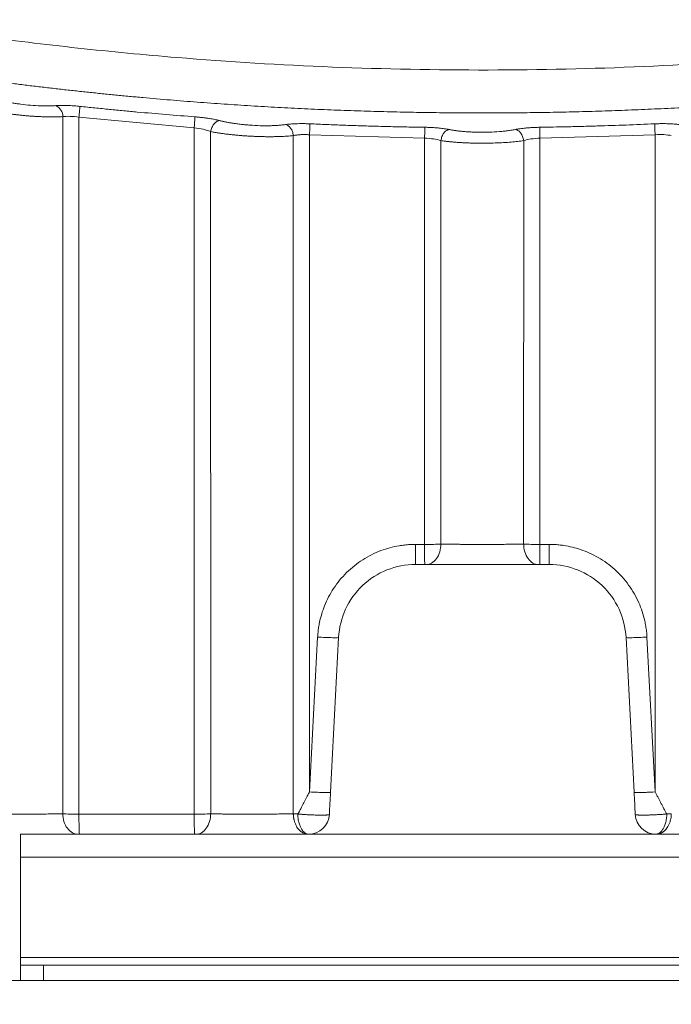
# Model space of a CAD drawing. Header units: millimetres. Extents: x 0 to 594, y 0 to 420.
# Tile 8 of 76: x 104 to 121, y 23 to 49. Entities that reach past the tile are written whole.
import ezdxf

# ---------------------------------------------------------------- set-up
doc = ezdxf.new("R2010")
doc.units = ezdxf.units.MM
doc.styles.add('SLDTEXTSTYLE1', font='TXT', dxfattribs={"width": 0.605})
doc.dimstyles.new('SLDDIMSTYLE0', dxfattribs={"dimtxt": 2.568319, "dimasz": 3.3, "dimexe": 0, "dimexo": 0.0625, "dimgap": 0.64208, "dimtad": 1, "dimdec": 1, "dimlfac": 5, "dimrnd": 1e-09, "dimzin": 12, "dimdsep": 46, "dimtxsty": 'SLDTEXTSTYLE1', "dimsah": 1, "dimcen": 0.09, "dimadec": 0, "dimazin": 3, "dimtfac": 1, "dimtdec": 1, "dimtofl": 0, "dimtmove": 0, "dimatfit": 3, "dimfxl": 1, "dimfrac": 2, "dimtolj": 1, "dimtzin": 12, "dimarcsym": 0})
doc.dimstyles.new('SLDDIMSTYLE1', dxfattribs={"dimtxt": 2.568319, "dimasz": 3.3, "dimexe": 0, "dimexo": 0.0625, "dimgap": 0.64208, "dimtad": 1, "dimdec": 0, "dimlfac": 5, "dimrnd": 1e-09, "dimzin": 12, "dimdsep": 46, "dimtxsty": 'SLDTEXTSTYLE1', "dimsah": 1, "dimcen": 0.09, "dimadec": 0, "dimazin": 3, "dimtfac": 1, "dimtdec": 1, "dimtofl": 0, "dimtmove": 0, "dimatfit": 3, "dimfxl": 1, "dimfrac": 2, "dimtolj": 1, "dimtzin": 12, "dimarcsym": 0})

# ---------------------------------------------------------------- blocks, each defined once
blk = doc.blocks.new('_D_17')
at = {"color": 7, "linetype": 'Continuous', "lineweight": 0}
for p, q in [((166.907, 189.054), (47.47, 189.054)), ((48.47, 189.054), (48.47, 23.662)), ((43.938, 110.523), (43.938, 111.111)), ((43.938, 111.111), (47.882, 111.111)), ((47.882, 111.111), (47.882, 110.523)), ((43.938, 102.193), (43.938, 101.605)), ((47.882, 101.605), (47.882, 102.193)), ((43.938, 101.605), (47.882, 101.605)), ((104.307, 23.662), (47.47, 23.662))]:
    blk.add_line(p, q, dxfattribs=at)
for points in [[(48.47, 189.054), (47.97, 185.754), (48.97, 185.754)], [(48.47, 23.662), (48.97, 26.962), (47.97, 26.962)]]:
    blk.add_solid(points, dxfattribs=at)
at = {"color": 7, "linetype": 'Continuous', "lineweight": 0, "char_height": 2.6458, "attachment_point": 1, "rotation": 90, "style": 'SLDTEXTSTYLE1'}
for s, insert in [('33,5', (44.471, 102.928)), ('850', (39.939, 103.418))]:
    blk.add_mtext(s, dxfattribs=dict(at, insert=insert))
blk = doc.blocks.new('_D_18')
at = {"color": 7, "linetype": 'Continuous', "lineweight": 0}
for p, q in [((270.952, 79.31), (270.952, 14.901)), ((58.606, 76.408), (58.606, 14.901)), ((160.614, 20.433), (160.026, 20.433)), ((160.026, 20.433), (160.026, 16.489)), ((168.944, 20.433), (169.532, 20.433)), ((169.532, 20.433), (169.532, 16.489)), ((160.026, 16.489), (160.614, 16.489)), ((169.532, 16.489), (168.944, 16.489)), ((58.606, 15.901), (270.952, 15.901))]:
    blk.add_line(p, q, dxfattribs=at)
for points in [[(58.606, 15.901), (61.906, 15.401), (61.906, 16.401)], [(270.952, 15.901), (267.652, 16.401), (267.652, 15.401)]]:
    blk.add_solid(points, dxfattribs=at)
at = {"color": 7, "linetype": 'Continuous', "lineweight": 0, "char_height": 2.6458, "attachment_point": 1, "style": 'SLDTEXTSTYLE1'}
for s, insert in [('1062', (160.859, 24.432)), ('41,8', (161.349, 19.899))]:
    blk.add_mtext(s, dxfattribs=dict(at, insert=insert))

msp = doc.modelspace()

# ---------------------------------------------------------------- linework, layer by layer
at = {"color": 7, "linetype": 'Continuous', "lineweight": 15}
for p, q in [((104.81, 46.084), (104.809, 27.989)), ((105.23, 46.07), (105.229, 27.983)), ((105.23, 46.07), (108.224, 45.796)), ((108.224, 27.983), (108.224, 45.796)), ((108.653, 27.988), (108.651, 45.696)), ((110.797, 45.592), (110.797, 27.989)), ((111.219, 45.615), (114.209, 45.524)), ((111.219, 45.615), (111.219, 28.558)), ((114.209, 34.983), (114.209, 45.524)), ((117.206, 45.524), (120.196, 45.615)), ((117.206, 45.524), (117.206, 34.983)), ((120.196, 28.558), (120.196, 45.615)), ((114.634, 34.988), (114.633, 45.463)), ((116.782, 45.463), (116.781, 34.988)), ((113.972, 34.462), (114.211, 34.462)), ((117.204, 34.462), (117.443, 34.462)), ((111.219, 28.558), (111.43, 32.576)), ((111.764, 28.548), (111.975, 32.566)), ((119.44, 32.566), (119.65, 28.548)), ((119.985, 32.576), (120.196, 28.558)), ((111.722, 27.895), (111.725, 27.931)), ((127.707, 27.462), (103.707, 27.462)), ((103.707, 26.862), (103.707, 27.462)), ((127.707, 26.862), (103.707, 26.862)), ((103.707, 24.262), (103.707, 26.862)), ((127.707, 24.262), (103.707, 24.262)), ((103.707, 24.062), (103.707, 24.262)), ((103.707, 23.662), (103.707, 24.062)), ((103.707, 24.062), (104.307, 24.062)), ((104.307, 23.662), (104.307, 24.062)), ((127.107, 24.062), (104.307, 24.062)), ((104.307, 23.662), (103.707, 23.662)), ((127.107, 23.662), (104.307, 23.662))]:
    msp.add_line(p, q, dxfattribs=at)
for centre, radius, start, end in [((104.505, 46.09), 0.305, 358.9023, 66.6145), ((111.195, 28.002), 0.54, 269.5249, 357), ((120.22, 28.002), 0.54, 183, 270.4731)]:
    msp.add_arc(centre, radius, start, end, dxfattribs=at)
for points, knots in [([(68.209, 59.747), (68.338, 59.674), (68.597, 59.528), (68.987, 59.311), (69.377, 59.096), (69.769, 58.883), (70.161, 58.672), (70.555, 58.463), (70.949, 58.256), (71.344, 58.05), (71.74, 57.846), (72.137, 57.644), (72.535, 57.444), (72.933, 57.246), (73.333, 57.05), (73.734, 56.856), (74.135, 56.663), (74.538, 56.473), (74.941, 56.284), (75.345, 56.097), (75.751, 55.912), (76.157, 55.729), (77.266, 55.235), (79.09, 54.459), (81.65, 53.455), (84.238, 52.525), (86.995, 51.623), (89.92, 50.763), (93.134, 49.933), (96.5, 49.189), (99.703, 48.606), (102.608, 48.171), (105.195, 47.854), (108.262, 47.561), (111.816, 47.344), (115.86, 47.267), (119.901, 47.357), (123.875, 47.611), (127.791, 48.024), (131.527, 48.569), (135.13, 49.233), (138.468, 49.978), (141.656, 50.808), (144.558, 51.666), (147.293, 52.565), (149.861, 53.492), (152.402, 54.491), (154.336, 55.316), (155.68, 55.919), (156.448, 56.271), (157.212, 56.63), (157.973, 56.996), (158.73, 57.369), (159.485, 57.748), (160.236, 58.134), (160.983, 58.527), (161.728, 58.927), (162.469, 59.333), (162.96, 59.609), (163.206, 59.747)], [0, 0, 0, 0, 0.0045, 0.008998, 0.013496, 0.017992, 0.022487, 0.026981, 0.031475, 0.035967, 0.040459, 0.044951, 0.049442, 0.053933, 0.058424, 0.062914, 0.067404, 0.071895, 0.076386, 0.080877, 0.085368, 0.08986, 0.094352, 0.12209, 0.149799, 0.177501, 0.205219, 0.237439, 0.269618, 0.305467, 0.341518, 0.367901, 0.394117, 0.420187, 0.460857, 0.501557, 0.542184, 0.582791, 0.621719, 0.660979, 0.696744, 0.732317, 0.764249, 0.796222, 0.823739, 0.851241, 0.878751, 0.90629, 0.914807, 0.923322, 0.931837, 0.940351, 0.948866, 0.957382, 0.965899, 0.974419, 0.982942, 0.991469, 1, 1, 1, 1]), ([(67.755, 58.793), (67.878, 58.724), (68.124, 58.584), (68.494, 58.378), (68.865, 58.173), (69.236, 57.97), (69.607, 57.769), (69.978, 57.57), (70.35, 57.373), (70.722, 57.177), (71.094, 56.984), (71.467, 56.793), (71.84, 56.604), (72.213, 56.416), (72.586, 56.231), (72.959, 56.047), (73.333, 55.865), (73.706, 55.685), (74.08, 55.508), (74.454, 55.331), (74.829, 55.157), (75.203, 54.985), (75.577, 54.815), (75.952, 54.646), (76.327, 54.48), (76.702, 54.315), (77.076, 54.152), (77.451, 53.991), (77.826, 53.831), (78.201, 53.674), (78.577, 53.518), (78.952, 53.365), (79.327, 53.213), (79.702, 53.063), (80.077, 52.914), (80.452, 52.768), (80.828, 52.623), (81.203, 52.48), (81.578, 52.339), (81.953, 52.2), (82.328, 52.062), (82.703, 51.927), (83.078, 51.793), (83.453, 51.66), (83.827, 51.53), (84.202, 51.401), (84.577, 51.274), (84.951, 51.149), (85.325, 51.026), (85.699, 50.904), (86.073, 50.784), (86.447, 50.665), (86.821, 50.549), (87.194, 50.434), (87.568, 50.321), (87.941, 50.209), (88.314, 50.099), (88.686, 49.991), (89.059, 49.884), (89.431, 49.78), (89.803, 49.676), (90.175, 49.575), (90.547, 49.475), (90.918, 49.377), (91.289, 49.28), (91.66, 49.185), (92.031, 49.092), (92.401, 49), (92.771, 48.91), (93.14, 48.821), (93.51, 48.734), (93.879, 48.649), (94.247, 48.565), (94.616, 48.483), (94.984, 48.402), (95.352, 48.323), (95.719, 48.246), (96.086, 48.17), (96.452, 48.095), (96.819, 48.022), (97.185, 47.951), (97.55, 47.881), (97.915, 47.813), (98.28, 47.746), (98.644, 47.681), (99.008, 47.617), (99.371, 47.555), (99.734, 47.494), (100.097, 47.434), (100.459, 47.377), (100.821, 47.32), (101.182, 47.265), (101.543, 47.212), (101.903, 47.16), (102.263, 47.109), (102.622, 47.06), (102.981, 47.012), (103.339, 46.966), (103.697, 46.921), (104.054, 46.877), (104.411, 46.835), (104.767, 46.794), (105.123, 46.755), (105.478, 46.717), (105.833, 46.68), (106.187, 46.645), (106.541, 46.611), (106.894, 46.578), (107.247, 46.547), (107.599, 46.517), (107.95, 46.488), (108.301, 46.461), (108.651, 46.435), (109.001, 46.411), (109.35, 46.387), (109.698, 46.365), (110.046, 46.344), (110.393, 46.325), (110.74, 46.307), (111.086, 46.29), (111.431, 46.274), (111.776, 46.259), (112.12, 46.246), (112.464, 46.234), (112.807, 46.223), (113.149, 46.214), (113.491, 46.205), (113.832, 46.198), (114.172, 46.192), (114.511, 46.188), (114.85, 46.184), (115.189, 46.182), (115.526, 46.18), (115.975, 46.18), (116.535, 46.183), (117.208, 46.191), (117.883, 46.204), (118.562, 46.221), (119.243, 46.244), (119.926, 46.271), (120.612, 46.303), (121.3, 46.34), (121.991, 46.382), (122.684, 46.429), (123.379, 46.481), (124.077, 46.538), (124.777, 46.601), (125.479, 46.669), (126.183, 46.742), (126.89, 46.821), (127.598, 46.905), (128.309, 46.995), (129.021, 47.09), (129.736, 47.191), (130.452, 47.298), (131.17, 47.41), (131.89, 47.528), (132.612, 47.652), (133.335, 47.782), (134.06, 47.918), (134.786, 48.059), (135.514, 48.207), (136.244, 48.361), (136.975, 48.521), (137.707, 48.688), (138.44, 48.86), (139.175, 49.039), (139.911, 49.224), (140.648, 49.416), (141.386, 49.614), (142.125, 49.818), (142.865, 50.03), (143.606, 50.247), (144.347, 50.472), (145.089, 50.703), (145.832, 50.941), (146.576, 51.186), (147.32, 51.437), (148.064, 51.695), (148.809, 51.961), (149.554, 52.233), (150.299, 52.513), (151.045, 52.799), (151.79, 53.093), (152.535, 53.393), (153.281, 53.701), (154.026, 54.017), (154.771, 54.339), (155.516, 54.669), (156.26, 55.006), (157.004, 55.351), (157.747, 55.703), (158.489, 56.063), (159.231, 56.43), (159.972, 56.804), (160.712, 57.187), (161.451, 57.577), (162.189, 57.974), (162.926, 58.379), (163.415, 58.655), (163.66, 58.793)], [0, 0, 0, 0, 0.004243, 0.00848, 0.01271, 0.016933, 0.021149, 0.025359, 0.029562, 0.033758, 0.037947, 0.042129, 0.046305, 0.050474, 0.054636, 0.058791, 0.062939, 0.067081, 0.071216, 0.075344, 0.079465, 0.08358, 0.087687, 0.091788, 0.095882, 0.09997, 0.10405, 0.108124, 0.112191, 0.116252, 0.120305, 0.124352, 0.128392, 0.132425, 0.136452, 0.140471, 0.144484, 0.14849, 0.15249, 0.156482, 0.160468, 0.164447, 0.168419, 0.172385, 0.176343, 0.180295, 0.18424, 0.188179, 0.19211, 0.196035, 0.199953, 0.203865, 0.207769, 0.211667, 0.215558, 0.219442, 0.22332, 0.22719, 0.231054, 0.234911, 0.238762, 0.242605, 0.246442, 0.250272, 0.254095, 0.257912, 0.261722, 0.265525, 0.269321, 0.27311, 0.276893, 0.280669, 0.284438, 0.288201, 0.291956, 0.295705, 0.299447, 0.303182, 0.306911, 0.310633, 0.314348, 0.318056, 0.321758, 0.325452, 0.32914, 0.332821, 0.336496, 0.340164, 0.343824, 0.347479, 0.351126, 0.354767, 0.3584, 0.362027, 0.365648, 0.369261, 0.372868, 0.376468, 0.380061, 0.383648, 0.387227, 0.3908, 0.394366, 0.397926, 0.401478, 0.405024, 0.408563, 0.412095, 0.415621, 0.419139, 0.422651, 0.426156, 0.429655, 0.433146, 0.436631, 0.440109, 0.443581, 0.447045, 0.450503, 0.453954, 0.457398, 0.460835, 0.464266, 0.46769, 0.471107, 0.474517, 0.477921, 0.481317, 0.484707, 0.488091, 0.491467, 0.494837, 0.498199, 0.501556, 0.508233, 0.514937, 0.521668, 0.528426, 0.535212, 0.542024, 0.548862, 0.555728, 0.562621, 0.569541, 0.576488, 0.583461, 0.590462, 0.597489, 0.604543, 0.611625, 0.618733, 0.625868, 0.63303, 0.640219, 0.647435, 0.654678, 0.661947, 0.669244, 0.676567, 0.683918, 0.691295, 0.698699, 0.70613, 0.713588, 0.721073, 0.728584, 0.736123, 0.743689, 0.751281, 0.7589, 0.766547, 0.77422, 0.78192, 0.789647, 0.797401, 0.805181, 0.812989, 0.820824, 0.828685, 0.836574, 0.844489, 0.852431, 0.860401, 0.868397, 0.87642, 0.88447, 0.892547, 0.900651, 0.908782, 0.916939, 0.925124, 0.933335, 0.941574, 0.94984, 0.958132, 0.966452, 0.974799, 0.983172, 0.991573, 1, 1, 1, 1]), ([(102.917, 46.578), (102.929, 46.574), (102.953, 46.566), (102.992, 46.555), (103.031, 46.544), (103.071, 46.533), (103.113, 46.522), (103.156, 46.512), (103.2, 46.501), (103.269, 46.486), (103.367, 46.465), (103.487, 46.444), (103.602, 46.425), (103.762, 46.402), (103.977, 46.378), (104.196, 46.364), (104.336, 46.361), (104.408, 46.361), (104.459, 46.361), (104.513, 46.363), (104.572, 46.366), (104.608, 46.369), (104.626, 46.37)], [0, 0, 0, 0, 0.026691, 0.053258, 0.079743, 0.106191, 0.132647, 0.159153, 0.185755, 0.212495, 0.282673, 0.352646, 0.409195, 0.466603, 0.6057, 0.745428, 0.823052, 0.851013, 0.878982, 0.918781, 0.95906, 1, 1, 1, 1]), ([(102.672, 46.293), (102.686, 46.29), (102.713, 46.283), (102.756, 46.273), (102.799, 46.264), (102.842, 46.254), (102.887, 46.245), (102.931, 46.236), (102.976, 46.228), (103.021, 46.219), (103.066, 46.211), (103.111, 46.203), (103.156, 46.196), (103.201, 46.189), (103.246, 46.182), (103.29, 46.175), (103.334, 46.169), (103.377, 46.163), (103.42, 46.157), (103.463, 46.152), (103.505, 46.146), (103.546, 46.141), (103.586, 46.137), (103.626, 46.132), (103.688, 46.125), (103.772, 46.117), (103.878, 46.107), (103.984, 46.099), (104.088, 46.092), (104.191, 46.086), (104.29, 46.082), (104.387, 46.079), (104.481, 46.077), (104.57, 46.077), (104.655, 46.078), (104.736, 46.08), (104.785, 46.083), (104.81, 46.084)], [0, 0, 0, 0, 0.024009, 0.047677, 0.07101, 0.094008, 0.116666, 0.138983, 0.160956, 0.182584, 0.203866, 0.224801, 0.245389, 0.26563, 0.285525, 0.305073, 0.324275, 0.343132, 0.361644, 0.379811, 0.397634, 0.415111, 0.432241, 0.449023, 0.465458, 0.510278, 0.555053, 0.599785, 0.644474, 0.689115, 0.733708, 0.778256, 0.822752, 0.867183, 0.911538, 0.95581, 1, 1, 1, 1]), ([(104.626, 46.37), (104.635, 46.371), (104.654, 46.372), (104.683, 46.374), (104.713, 46.375), (104.755, 46.377), (104.81, 46.377), (104.884, 46.377), (104.965, 46.374), (105.045, 46.37), (105.119, 46.365), (105.186, 46.359), (105.231, 46.354), (105.254, 46.352)], [0, 0, 0, 0, 0.056498, 0.112803, 0.169034, 0.225305, 0.33829, 0.451093, 0.580748, 0.710732, 0.806862, 0.903088, 1, 1, 1, 1]), ([(105.23, 46.07), (105.233, 46.101), (105.236, 46.133), (105.243, 46.196), (105.245, 46.227), (105.25, 46.279), (105.252, 46.302), (105.254, 46.335), (105.254, 46.346), (105.254, 46.352)], [0, 0, 0, 0, 0.25, 0.25, 0.5, 0.5, 0.75, 0.75, 1, 1, 1, 1]), ([(105.254, 46.352), (105.385, 46.338), (105.641, 46.311), (106.02, 46.273), (106.387, 46.238), (106.877, 46.192), (107.493, 46.138), (107.992, 46.099), (108.241, 46.08)], [0, 0, 0, 0, 0.131198, 0.258228, 0.381092, 0.49979, 0.750003, 1, 1, 1, 1]), ([(104.81, 46.084), (104.864, 46.092), (104.929, 46.095), (105.073, 46.09), (105.151, 46.082), (105.23, 46.07)], [0, 0, 0, 0, 0.5, 0.5, 1, 1, 1, 1]), ([(108.224, 45.796), (108.225, 45.813), (108.226, 45.83), (108.229, 45.863), (108.23, 45.879), (108.233, 45.926), (108.235, 45.955), (108.238, 46.006), (108.239, 46.028), (108.241, 46.053), (108.241, 46.06), (108.241, 46.072), (108.241, 46.076), (108.241, 46.079)], [0, 0, 0, 0, 0.125, 0.125, 0.25, 0.25, 0.5, 0.5, 0.75, 0.75, 0.875, 0.875, 1, 1, 1, 1]), ([(108.241, 46.08), (108.255, 46.079), (108.283, 46.076), (108.324, 46.073), (108.365, 46.069), (108.406, 46.064), (108.464, 46.058), (108.536, 46.049), (108.617, 46.036), (108.69, 46.024), (108.756, 46.011), (108.82, 45.998), (108.86, 45.988), (108.88, 45.983)], [0, 0, 0, 0, 0.0585282, 0.116873, 0.1751654, 0.2335367, 0.2921176, 0.4218435, 0.551793, 0.6595014, 0.7675962, 0.8835904, 1, 1, 1, 1]), ([(108.224, 45.796), (108.303, 45.787), (108.383, 45.774), (108.529, 45.739), (108.595, 45.719), (108.651, 45.696)], [0, 0, 0, 0, 0.5, 0.5, 1, 1, 1, 1]), ([(108.651, 45.696), (108.657, 45.735), (108.668, 45.773), (108.698, 45.839), (108.715, 45.868), (108.752, 45.914), (108.775, 45.936), (108.825, 45.968), (108.853, 45.979), (108.88, 45.983)], [0, 0, 0, 0, 0.25, 0.25, 0.5, 0.5, 0.75, 0.75, 1, 1, 1, 1]), ([(108.88, 45.983), (108.892, 45.98), (108.916, 45.974), (108.954, 45.965), (108.993, 45.956), (109.033, 45.948), (109.074, 45.94), (109.117, 45.932), (109.16, 45.924), (109.229, 45.913), (109.326, 45.899), (109.445, 45.884), (109.559, 45.873), (109.719, 45.86), (109.936, 45.848), (110.152, 45.847), (110.292, 45.852), (110.367, 45.856), (110.424, 45.86), (110.483, 45.865), (110.543, 45.871), (110.58, 45.876), (110.599, 45.879)], [0, 0, 0, 0, 0.026426, 0.052724, 0.078938, 0.105112, 0.131289, 0.157514, 0.183829, 0.210277, 0.279509, 0.348586, 0.404821, 0.461916, 0.600812, 0.741559, 0.810791, 0.843897, 0.877024, 0.917422, 0.958354, 1, 1, 1, 1]), ([(110.599, 45.879), (110.609, 45.88), (110.628, 45.883), (110.66, 45.887), (110.692, 45.89), (110.736, 45.894), (110.794, 45.898), (110.871, 45.901), (110.954, 45.903), (111.033, 45.904), (111.105, 45.903), (111.167, 45.901), (111.208, 45.899), (111.229, 45.899)], [0, 0, 0, 0, 0.05965, 0.119055, 0.178347, 0.237659, 0.354575, 0.471411, 0.602716, 0.734204, 0.822726, 0.911173, 1, 1, 1, 1]), ([(110.797, 45.592), (110.794, 45.629), (110.786, 45.665), (110.769, 45.712), (110.763, 45.727), (110.749, 45.754), (110.741, 45.767), (110.717, 45.802), (110.697, 45.824), (110.652, 45.859), (110.626, 45.873), (110.599, 45.879)], [0, 0, 0, 0, 0.25, 0.25, 0.375, 0.375, 0.5, 0.5, 0.75, 0.75, 1, 1, 1, 1]), ([(111.219, 45.615), (111.219, 45.619), (111.219, 45.629), (111.22, 45.645), (111.221, 45.663), (111.222, 45.683), (111.223, 45.704), (111.224, 45.728), (111.225, 45.753), (111.226, 45.778), (111.227, 45.803), (111.227, 45.828), (111.228, 45.851), (111.229, 45.872), (111.229, 45.889), (111.229, 45.895), (111.229, 45.898)], [0, 0, 0, 0, 0.033176, 0.072246, 0.117185, 0.168034, 0.224802, 0.28742, 0.355904, 0.430298, 0.510571, 0.596727, 0.688757, 0.786637, 0.890493, 1, 1, 1, 1]), ([(111.229, 45.899), (111.376, 45.892), (111.668, 45.879), (112.103, 45.862), (112.534, 45.848), (112.961, 45.835), (113.382, 45.824), (113.799, 45.815), (114.075, 45.811), (114.212, 45.808)], [0, 0, 0, 0, 0.147666, 0.293728, 0.438188, 0.581044, 0.722298, 0.86195, 1, 1, 1, 1]), ([(114.209, 45.524), (114.209, 45.555), (114.21, 45.588), (114.211, 45.652), (114.211, 45.682), (114.212, 45.736), (114.212, 45.758), (114.212, 45.791), (114.212, 45.803), (114.212, 45.808)], [0, 0, 0, 0, 0.25, 0.25, 0.5, 0.5, 0.75, 0.75, 1, 1, 1, 1]), ([(114.212, 45.808), (114.225, 45.808), (114.251, 45.808), (114.288, 45.807), (114.326, 45.805), (114.364, 45.804), (114.42, 45.801), (114.495, 45.796), (114.58, 45.789), (114.655, 45.78), (114.722, 45.772), (114.787, 45.762), (114.827, 45.754), (114.846, 45.751)], [0, 0, 0, 0, 0.053953, 0.107745, 0.161477, 0.215252, 0.269171, 0.406352, 0.544104, 0.654821, 0.765982, 0.882759, 1, 1, 1, 1]), ([(114.633, 45.463), (114.637, 45.501), (114.647, 45.538), (114.673, 45.603), (114.689, 45.632), (114.724, 45.678), (114.745, 45.7), (114.792, 45.734), (114.819, 45.746), (114.846, 45.751)], [0, 0, 0, 0, 0.25, 0.25, 0.5, 0.5, 0.75, 0.75, 1, 1, 1, 1]), ([(114.846, 45.751), (114.858, 45.748), (114.882, 45.744), (114.919, 45.737), (114.957, 45.731), (114.997, 45.725), (115.037, 45.719), (115.079, 45.714), (115.122, 45.709), (115.19, 45.702), (115.286, 45.694), (115.403, 45.687), (115.517, 45.682), (115.677, 45.678), (115.894, 45.68), (116.112, 45.692), (116.255, 45.705), (116.331, 45.714), (116.389, 45.721), (116.449, 45.729), (116.511, 45.74), (116.549, 45.747), (116.568, 45.751)], [0, 0, 0, 0, 0.026112, 0.052097, 0.077999, 0.103859, 0.129723, 0.155633, 0.181632, 0.207763, 0.276053, 0.344244, 0.400215, 0.45706, 0.595899, 0.737792, 0.807976, 0.84157, 0.875195, 0.916153, 0.957695, 1, 1, 1, 1]), ([(116.568, 45.751), (116.578, 45.752), (116.597, 45.756), (116.628, 45.762), (116.66, 45.767), (116.703, 45.773), (116.759, 45.78), (116.834, 45.789), (116.919, 45.796), (117.002, 45.801), (117.075, 45.805), (117.139, 45.807), (117.181, 45.808), (117.202, 45.808)], [0, 0, 0, 0, 0.0582, 0.116191, 0.174091, 0.23202, 0.34359, 0.45487, 0.592577, 0.72989, 0.819973, 0.909851, 1, 1, 1, 1]), ([(116.782, 45.463), (116.777, 45.501), (116.768, 45.538), (116.742, 45.603), (116.725, 45.632), (116.691, 45.678), (116.67, 45.7), (116.622, 45.734), (116.596, 45.746), (116.568, 45.751)], [0, 0, 0, 0, 0.25, 0.25, 0.5, 0.5, 0.75, 0.75, 1, 1, 1, 1]), ([(117.202, 45.808), (117.317, 45.81), (117.554, 45.814), (117.918, 45.822), (118.3, 45.831), (118.81, 45.845), (119.441, 45.866), (119.937, 45.888), (120.186, 45.899)], [0, 0, 0, 0, 0.115689, 0.23765, 0.365883, 0.500388, 0.7502, 1, 1, 1, 1]), ([(117.206, 45.524), (117.205, 45.555), (117.205, 45.587), (117.204, 45.651), (117.204, 45.681), (117.203, 45.735), (117.203, 45.757), (117.202, 45.791), (117.202, 45.802), (117.202, 45.808)], [0, 0, 0, 0, 0.25, 0.25, 0.5, 0.5, 0.75, 0.75, 1, 1, 1, 1]), ([(120.186, 45.899), (120.198, 45.899), (120.223, 45.9), (120.26, 45.901), (120.297, 45.902), (120.334, 45.903), (120.388, 45.904), (120.459, 45.903), (120.543, 45.901), (120.622, 45.898), (120.693, 45.893), (120.758, 45.887), (120.796, 45.881), (120.816, 45.879)], [0, 0, 0, 0, 0.05297, 0.105759, 0.158462, 0.211176, 0.263998, 0.394482, 0.524922, 0.647477, 0.770509, 0.884888, 1, 1, 1, 1]), ([(120.196, 45.615), (120.195, 45.646), (120.193, 45.679), (120.191, 45.742), (120.189, 45.773), (120.187, 45.826), (120.187, 45.848), (120.186, 45.882), (120.186, 45.893), (120.186, 45.899)], [0, 0, 0, 0, 0.25, 0.25, 0.5, 0.5, 0.75, 0.75, 1, 1, 1, 1]), ([(108.651, 45.696), (108.665, 45.694), (108.692, 45.688), (108.734, 45.681), (108.776, 45.673), (108.82, 45.666), (108.864, 45.659), (108.908, 45.652), (108.953, 45.646), (108.999, 45.64), (109.045, 45.634), (109.091, 45.628), (109.137, 45.623), (109.183, 45.618), (109.229, 45.613), (109.275, 45.608), (109.322, 45.604), (109.367, 45.6), (109.413, 45.596), (109.458, 45.592), (109.503, 45.589), (109.548, 45.586), (109.592, 45.583), (109.655, 45.579), (109.739, 45.575), (109.844, 45.57), (109.948, 45.567), (110.052, 45.565), (110.154, 45.564), (110.256, 45.564), (110.355, 45.566), (110.451, 45.568), (110.544, 45.572), (110.634, 45.578), (110.719, 45.584), (110.771, 45.589), (110.797, 45.592)], [0, 0, 0, 0, 0.023624, 0.046997, 0.070125, 0.093007, 0.115641, 0.138023, 0.160151, 0.182024, 0.20364, 0.224999, 0.246102, 0.266947, 0.287536, 0.307869, 0.327945, 0.347766, 0.367332, 0.386643, 0.405699, 0.424499, 0.443041, 0.461326, 0.504752, 0.548448, 0.592416, 0.636656, 0.681167, 0.725946, 0.770995, 0.816309, 0.861877, 0.907685, 0.953726, 1, 1, 1, 1]), ([(110.797, 45.592), (110.805, 45.594), (110.822, 45.597), (110.848, 45.602), (110.875, 45.606), (110.903, 45.61), (110.932, 45.613), (110.962, 45.615), (110.993, 45.617), (111.024, 45.618), (111.056, 45.619), (111.088, 45.619), (111.121, 45.619), (111.153, 45.618), (111.186, 45.617), (111.208, 45.615), (111.219, 45.615)], [0, 0, 0, 0, 0.073667, 0.147001, 0.22, 0.29266, 0.364976, 0.436947, 0.508569, 0.57984, 0.65076, 0.721325, 0.791533, 0.861383, 0.930873, 1, 1, 1, 1]), ([(114.209, 45.524), (114.288, 45.522), (114.367, 45.516), (114.512, 45.495), (114.578, 45.481), (114.633, 45.463)], [0, 0, 0, 0, 0.5, 0.5, 1, 1, 1, 1]), ([(116.782, 45.463), (116.837, 45.481), (116.903, 45.495), (117.048, 45.516), (117.127, 45.522), (117.206, 45.524)], [0, 0, 0, 0, 0.5, 0.5, 1, 1, 1, 1]), ([(120.196, 45.615), (120.274, 45.62), (120.353, 45.621), (120.497, 45.613), (120.563, 45.604), (120.617, 45.592)], [0, 0, 0, 0, 0.5, 0.5, 1, 1, 1, 1]), ([(114.633, 45.463), (114.646, 45.461), (114.673, 45.457), (114.714, 45.452), (114.757, 45.446), (114.8, 45.441), (114.844, 45.436), (114.889, 45.432), (114.935, 45.427), (114.981, 45.423), (115.028, 45.419), (115.075, 45.416), (115.123, 45.413), (115.171, 45.41), (115.219, 45.407), (115.267, 45.405), (115.315, 45.403), (115.364, 45.401), (115.412, 45.399), (115.46, 45.398), (115.508, 45.397), (115.556, 45.396), (115.661, 45.395), (115.825, 45.395), (116.046, 45.4), (116.26, 45.41), (116.425, 45.422), (116.545, 45.434), (116.627, 45.442), (116.707, 45.452), (116.757, 45.46), (116.782, 45.463)], [0, 0, 0, 0, 0.0235004, 0.0468293, 0.0699905, 0.0929839, 0.1158067, 0.1384562, 0.16093, 0.1832263, 0.205344, 0.2272825, 0.2490423, 0.2706232, 0.2920256, 0.3132496, 0.3342956, 0.3551641, 0.3758558, 0.3963703, 0.416707, 0.4368651, 0.4568437, 0.549086, 0.6420435, 0.7357169, 0.8300929, 0.8710315, 0.9129987, 0.9559878, 1, 1, 1, 1]), ([(111.43, 32.576), (111.431, 32.598), (111.433, 32.64), (111.439, 32.704), (111.447, 32.767), (111.456, 32.831), (111.466, 32.894), (111.489, 33.01), (111.531, 33.178), (111.61, 33.401), (111.712, 33.622), (111.888, 33.92), (112.17, 34.265), (112.521, 34.544), (112.831, 34.719), (113.067, 34.822), (113.306, 34.899), (113.512, 34.944), (113.686, 34.968), (113.828, 34.981), (113.922, 34.982), (113.97, 34.983)], [0, 0, 0, 0, 0.016606, 0.033195, 0.049779, 0.066366, 0.082969, 0.099598, 0.158566, 0.217538, 0.282931, 0.348361, 0.486332, 0.626322, 0.694589, 0.762916, 0.826206, 0.889594, 0.926409, 0.963173, 1, 1, 1, 1]), ([(113.97, 34.983), (113.986, 34.983), (114.026, 34.982), (114.09, 34.983), (114.153, 34.983), (114.192, 34.983), (114.209, 34.983)], [0, 0, 0, 0, 0.21059, 0.499996, 0.793527, 1, 1, 1, 1]), ([(113.97, 34.983), (113.97, 34.914), (113.97, 34.845), (113.97, 34.719), (113.97, 34.661), (113.971, 34.565), (113.971, 34.527), (113.972, 34.475), (113.972, 34.462), (113.972, 34.462)], [0, 0, 0, 0, 0.25, 0.25, 0.5, 0.5, 0.75, 0.75, 1, 1, 1, 1]), ([(114.209, 34.983), (114.288, 34.983), (114.366, 34.983), (114.512, 34.985), (114.578, 34.987), (114.634, 34.988)], [0, 0, 0, 0, 0.5, 0.5, 1, 1, 1, 1]), ([(114.209, 34.983), (114.209, 34.92), (114.209, 34.853), (114.209, 34.725), (114.209, 34.664), (114.21, 34.563), (114.21, 34.523), (114.211, 34.473), (114.211, 34.462), (114.211, 34.462)], [0, 0, 0, 0, 0.25, 0.25, 0.5, 0.5, 0.75, 0.75, 1, 1, 1, 1]), ([(114.633, 34.988), (114.632, 34.926), (114.623, 34.858), (114.585, 34.728), (114.555, 34.666), (114.482, 34.564), (114.437, 34.524), (114.345, 34.473), (114.298, 34.462), (114.254, 34.462)], [0, 0, 0, 0, 0.25, 0.25, 0.5, 0.5, 0.75, 0.75, 1, 1, 1, 1]), ([(114.634, 34.988), (114.647, 34.988), (114.675, 34.988), (114.717, 34.987), (114.761, 34.987), (114.806, 34.987), (114.852, 34.986), (114.898, 34.986), (114.946, 34.986), (114.994, 34.985), (115.043, 34.985), (115.092, 34.985), (115.142, 34.984), (115.193, 34.984), (115.244, 34.984), (115.295, 34.984), (115.346, 34.984), (115.398, 34.983), (115.449, 34.983), (115.501, 34.983), (115.553, 34.983), (115.604, 34.983), (115.656, 34.983), (115.69, 34.983), (115.739, 34.983), (115.802, 34.983), (115.897, 34.983), (115.992, 34.983), (116.086, 34.984), (116.18, 34.984), (116.273, 34.984), (116.364, 34.985), (116.454, 34.985), (116.541, 34.986), (116.625, 34.987), (116.706, 34.988), (116.756, 34.988), (116.781, 34.988)], [0, 0, 0, 0, 0.02392, 0.047725, 0.071416, 0.094993, 0.118456, 0.141805, 0.16504, 0.188162, 0.211169, 0.234062, 0.256842, 0.279508, 0.30206, 0.324499, 0.346824, 0.369035, 0.391133, 0.413118, 0.434989, 0.456747, 0.478392, 0.499923, 0.500112, 0.539671, 0.579611, 0.619931, 0.660632, 0.701715, 0.74318, 0.785026, 0.827255, 0.869867, 0.912861, 0.956239, 1, 1, 1, 1]), ([(116.781, 34.988), (116.837, 34.987), (116.904, 34.985), (117.049, 34.983), (117.127, 34.983), (117.206, 34.983)], [0, 0, 0, 0, 0.5, 0.5, 1, 1, 1, 1]), ([(116.782, 34.988), (116.783, 34.926), (116.792, 34.858), (116.83, 34.728), (116.859, 34.666), (116.933, 34.564), (116.977, 34.524), (117.069, 34.473), (117.117, 34.462), (117.161, 34.462)], [0, 0, 0, 0, 0.25, 0.25, 0.5, 0.5, 0.75, 0.75, 1, 1, 1, 1]), ([(117.206, 34.983), (117.206, 34.914), (117.206, 34.845), (117.205, 34.719), (117.205, 34.661), (117.205, 34.565), (117.205, 34.527), (117.204, 34.475), (117.204, 34.462), (117.204, 34.462)], [0, 0, 0, 0, 0.25, 0.25, 0.5, 0.5, 0.75, 0.75, 1, 1, 1, 1]), ([(117.206, 34.983), (117.222, 34.983), (117.262, 34.983), (117.325, 34.983), (117.388, 34.982), (117.428, 34.983), (117.445, 34.983)], [0, 0, 0, 0, 0.206502, 0.500004, 0.7894, 1, 1, 1, 1]), ([(117.445, 34.983), (117.445, 34.92), (117.445, 34.853), (117.445, 34.724), (117.445, 34.662), (117.444, 34.562), (117.444, 34.523), (117.443, 34.473), (117.443, 34.462), (117.443, 34.462)], [0, 0, 0, 0, 0.25, 0.25, 0.5, 0.5, 0.75, 0.75, 1, 1, 1, 1]), ([(117.445, 34.983), (117.466, 34.983), (117.509, 34.982), (117.572, 34.98), (117.635, 34.976), (117.699, 34.97), (117.762, 34.963), (117.878, 34.947), (118.047, 34.914), (118.271, 34.849), (118.497, 34.76), (118.803, 34.603), (119.162, 34.342), (119.462, 34.008), (119.656, 33.708), (119.773, 33.477), (119.864, 33.241), (119.921, 33.036), (119.955, 32.861), (119.975, 32.719), (119.982, 32.624), (119.985, 32.576)], [0, 0, 0, 0, 0.016472, 0.032928, 0.049377, 0.065831, 0.082298, 0.098789, 0.157177, 0.215596, 0.280492, 0.345433, 0.482883, 0.623087, 0.691803, 0.760553, 0.824473, 0.888462, 0.925675, 0.962815, 1, 1, 1, 1]), ([(111.975, 32.566), (111.988, 32.819), (112.05, 33.069), (112.262, 33.529), (112.412, 33.738), (112.779, 34.087), (112.996, 34.226), (113.466, 34.413), (113.719, 34.462), (113.972, 34.462)], [0, 0, 0, 0, 0.25, 0.25, 0.5, 0.5, 0.75, 0.75, 1, 1, 1, 1]), ([(114.254, 34.462), (114.263, 34.462), (114.289, 34.462), (114.339, 34.462), (114.404, 34.462), (114.483, 34.462), (114.603, 34.462), (114.751, 34.462), (114.943, 34.462), (115.121, 34.462), (115.382, 34.462), (115.707, 34.462), (116.109, 34.462), (116.421, 34.462), (116.665, 34.462), (116.812, 34.462), (116.931, 34.462), (117.02, 34.462), (117.096, 34.462), (117.145, 34.462), (117.161, 34.462)], [0, 0, 0, 0, 0.012326, 0.033463, 0.063416, 0.092309, 0.125822, 0.200133, 0.250571, 0.322089, 0.375603, 0.499938, 0.624316, 0.749273, 0.801144, 0.874095, 0.907147, 0.936543, 0.978359, 1, 1, 1, 1]), ([(117.443, 34.462), (117.696, 34.462), (117.949, 34.413), (118.419, 34.226), (118.636, 34.087), (119.003, 33.738), (119.153, 33.529), (119.365, 33.069), (119.427, 32.819), (119.44, 32.566)], [0, 0, 0, 0, 0.25, 0.25, 0.5, 0.5, 0.75, 0.75, 1, 1, 1, 1]), ([(111.43, 32.576), (111.493, 32.573), (111.562, 32.569), (111.697, 32.564), (111.761, 32.562), (111.868, 32.56), (111.91, 32.56), (111.963, 32.562), (111.975, 32.564), (111.975, 32.566)], [0, 0, 0, 0, 0.25, 0.25, 0.5, 0.5, 0.75, 0.75, 1, 1, 1, 1]), ([(119.985, 32.576), (119.914, 32.572), (119.843, 32.569), (119.711, 32.564), (119.651, 32.562), (119.55, 32.56), (119.509, 32.56), (119.454, 32.562), (119.44, 32.564), (119.44, 32.566)], [0, 0, 0, 0, 0.25, 0.25, 0.5, 0.5, 0.75, 0.75, 1, 1, 1, 1]), ([(110.917, 27.986), (110.922, 27.994), (110.932, 28.01), (110.946, 28.036), (110.962, 28.065), (110.98, 28.1), (111.006, 28.151), (111.039, 28.215), (111.076, 28.289), (111.114, 28.359), (111.146, 28.419), (111.181, 28.486), (111.204, 28.529), (111.219, 28.558)], [0, 0, 0, 0, 0.044564, 0.09165, 0.141286, 0.202546, 0.277596, 0.409236, 0.536255, 0.65872, 0.776768, 0.851137, 1, 1, 1, 1]), ([(111.219, 28.558), (111.29, 28.554), (111.361, 28.551), (111.493, 28.546), (111.553, 28.544), (111.654, 28.542), (111.695, 28.542), (111.75, 28.544), (111.764, 28.546), (111.764, 28.548)], [0, 0, 0, 0, 0.25, 0.25, 0.5, 0.5, 0.75, 0.75, 1, 1, 1, 1]), ([(111.734, 27.974), (111.739, 28.068), (111.744, 28.164), (111.754, 28.356), (111.759, 28.452), (111.764, 28.548)], [0, 0, 0, 0, 0.5, 0.5, 1, 1, 1, 1]), ([(120.196, 28.558), (120.122, 28.554), (120.051, 28.551), (119.973, 28.548), (119.958, 28.547), (119.93, 28.546), (119.916, 28.546), (119.875, 28.544), (119.848, 28.544), (119.772, 28.542), (119.728, 28.542), (119.667, 28.544), (119.651, 28.546), (119.65, 28.548)], [0, 0, 0, 0, 0.25, 0.25, 0.3125, 0.3125, 0.375, 0.375, 0.5, 0.5, 0.75, 0.75, 1, 1, 1, 1]), ([(119.65, 28.548), (119.655, 28.452), (119.66, 28.356), (119.671, 28.164), (119.676, 28.068), (119.681, 27.974)], [0, 0, 0, 0, 0.5, 0.5, 1, 1, 1, 1]), ([(120.196, 28.558), (120.207, 28.536), (120.226, 28.501), (120.248, 28.458), (120.272, 28.413), (120.301, 28.359), (120.339, 28.288), (120.377, 28.215), (120.416, 28.136), (120.455, 28.059), (120.484, 28.009), (120.497, 27.986)], [0, 0, 0, 0, 0.109313, 0.183872, 0.223677, 0.341841, 0.464354, 0.593499, 0.722928, 0.87373, 1, 1, 1, 1]), ([(102.673, 27.988), (102.687, 27.988), (102.714, 27.988), (102.758, 27.987), (102.802, 27.987), (102.848, 27.986), (102.894, 27.986), (102.942, 27.986), (102.99, 27.985), (103.039, 27.985), (103.088, 27.985), (103.138, 27.984), (103.189, 27.984), (103.24, 27.984), (103.291, 27.984), (103.342, 27.984), (103.394, 27.983), (103.446, 27.983), (103.498, 27.983), (103.55, 27.983), (103.602, 27.983), (103.653, 27.983), (103.72, 27.983), (103.802, 27.983), (103.9, 27.983), (103.998, 27.983), (104.096, 27.984), (104.193, 27.984), (104.289, 27.985), (104.383, 27.985), (104.475, 27.986), (104.564, 27.986), (104.65, 27.987), (104.732, 27.988), (104.782, 27.989), (104.807, 27.989)], [0, 0, 0, 0, 0.023909, 0.047708, 0.071398, 0.094978, 0.118449, 0.141811, 0.165063, 0.188206, 0.211239, 0.234163, 0.256979, 0.279685, 0.302282, 0.32477, 0.347149, 0.369419, 0.391581, 0.413633, 0.435577, 0.457413, 0.479139, 0.520123, 0.561545, 0.603406, 0.645708, 0.68845, 0.731632, 0.775256, 0.819321, 0.863827, 0.908776, 0.954167, 1, 1, 1, 1]), ([(104.809, 27.989), (104.863, 27.987), (104.928, 27.985), (105.072, 27.983), (105.151, 27.983), (105.23, 27.983)], [0, 0, 0, 0, 0.5, 0.5, 1, 1, 1, 1]), ([(104.81, 27.989), (104.811, 27.926), (104.82, 27.859), (104.86, 27.729), (104.89, 27.667), (104.966, 27.564), (105.012, 27.524), (105.107, 27.473), (105.157, 27.462), (105.202, 27.462)], [0, 0, 0, 0, 0.25, 0.25, 0.5, 0.5, 0.75, 0.75, 1, 1, 1, 1]), ([(105.23, 27.983), (105.23, 27.92), (105.23, 27.854), (105.231, 27.725), (105.233, 27.664), (105.235, 27.563), (105.237, 27.523), (105.241, 27.473), (105.243, 27.462), (105.244, 27.462)], [0, 0, 0, 0, 0.25, 0.25, 0.5, 0.5, 0.75, 0.75, 1, 1, 1, 1]), ([(108.224, 27.983), (108.303, 27.983), (108.381, 27.983), (108.528, 27.985), (108.595, 27.986), (108.652, 27.988)], [0, 0, 0, 0, 0.5, 0.5, 1, 1, 1, 1]), ([(108.224, 27.983), (108.224, 27.92), (108.224, 27.853), (108.225, 27.725), (108.226, 27.664), (108.228, 27.563), (108.229, 27.523), (108.232, 27.473), (108.233, 27.462), (108.235, 27.462)], [0, 0, 0, 0, 0.25, 0.25, 0.5, 0.5, 0.75, 0.75, 1, 1, 1, 1]), ([(108.651, 27.988), (108.65, 27.925), (108.641, 27.858), (108.604, 27.728), (108.575, 27.666), (108.502, 27.564), (108.459, 27.524), (108.368, 27.473), (108.321, 27.462), (108.277, 27.462)], [0, 0, 0, 0, 0.25, 0.25, 0.5, 0.5, 0.75, 0.75, 1, 1, 1, 1]), ([(108.652, 27.988), (108.666, 27.988), (108.693, 27.988), (108.735, 27.987), (108.778, 27.987), (108.822, 27.987), (108.867, 27.986), (108.913, 27.986), (108.959, 27.985), (109.007, 27.985), (109.055, 27.985), (109.103, 27.985), (109.152, 27.984), (109.202, 27.984), (109.252, 27.984), (109.302, 27.984), (109.352, 27.984), (109.403, 27.983), (109.454, 27.983), (109.504, 27.983), (109.555, 27.983), (109.605, 27.983), (109.656, 27.983), (109.721, 27.983), (109.803, 27.983), (109.899, 27.983), (109.996, 27.983), (110.093, 27.984), (110.188, 27.984), (110.283, 27.984), (110.376, 27.985), (110.467, 27.986), (110.555, 27.986), (110.64, 27.987), (110.721, 27.988), (110.772, 27.988), (110.797, 27.989)], [0, 0, 0, 0, 0.023351, 0.046596, 0.069734, 0.092766, 0.115692, 0.138511, 0.161224, 0.183831, 0.206331, 0.228726, 0.251014, 0.273197, 0.295273, 0.317244, 0.339109, 0.360868, 0.382521, 0.404068, 0.42551, 0.446846, 0.468077, 0.489202, 0.529596, 0.570384, 0.611567, 0.653143, 0.695115, 0.737482, 0.780244, 0.823402, 0.866957, 0.910907, 0.955255, 1, 1, 1, 1]), ([(110.798, 27.989), (110.798, 27.979), (110.799, 27.96), (110.801, 27.931), (110.804, 27.903), (110.808, 27.874), (110.814, 27.846), (110.824, 27.802), (110.843, 27.742), (110.874, 27.676), (110.91, 27.618), (110.958, 27.56), (111.013, 27.514), (111.076, 27.481), (111.12, 27.468), (111.157, 27.462), (111.174, 27.462), (111.184, 27.462)], [0, 0, 0, 0, 0.034539, 0.06896, 0.103459, 0.138223, 0.173428, 0.209237, 0.305075, 0.406693, 0.490249, 0.580495, 0.723928, 0.811481, 0.917698, 0.947816, 1, 1, 1, 1]), ([(110.917, 27.986), (110.917, 27.98), (110.916, 27.967), (110.915, 27.946), (110.916, 27.924), (110.918, 27.896), (110.924, 27.856), (110.938, 27.784), (110.963, 27.7), (111.002, 27.611), (111.044, 27.545), (111.092, 27.497), (111.131, 27.473), (111.161, 27.465), (111.177, 27.463), (111.185, 27.462), (111.19, 27.462), (111.192, 27.462), (111.193, 27.462), (111.194, 27.462)], [0, 0, 0, 0, 0.022137, 0.046856, 0.074203, 0.10421, 0.147676, 0.223777, 0.374664, 0.49019, 0.638947, 0.752855, 0.876028, 0.937052, 0.968168, 0.983974, 0.991952, 0.997233, 1, 1, 1, 1]), ([(110.917, 27.986), (110.926, 27.985), (110.944, 27.984), (110.974, 27.981), (111.008, 27.978), (111.062, 27.974), (111.123, 27.97), (111.219, 27.964), (111.332, 27.959), (111.463, 27.956), (111.576, 27.956), (111.645, 27.958), (111.69, 27.961), (111.713, 27.964), (111.727, 27.967), (111.733, 27.97), (111.734, 27.972), (111.734, 27.974)], [0, 0, 0, 0, 0.0255863, 0.0549344, 0.0880381, 0.1248471, 0.2046703, 0.250449, 0.3799445, 0.5000099, 0.6201482, 0.7500271, 0.7883677, 0.8739553, 0.9215157, 0.9635589, 1, 1, 1, 1]), ([(119.681, 27.974), (119.681, 27.973), (119.681, 27.971), (119.685, 27.969), (119.69, 27.967), (119.697, 27.966), (119.706, 27.964), (119.718, 27.962), (119.731, 27.961), (119.746, 27.96), (119.762, 27.959), (119.78, 27.958), (119.8, 27.957), (119.82, 27.957), (119.842, 27.956), (119.864, 27.956), (119.888, 27.956), (119.911, 27.956), (119.936, 27.956), (119.96, 27.957), (119.984, 27.957), (120.011, 27.958), (120.042, 27.959), (120.077, 27.96), (120.117, 27.961), (120.161, 27.963), (120.21, 27.965), (120.263, 27.968), (120.32, 27.972), (120.379, 27.976), (120.439, 27.98), (120.478, 27.984), (120.497, 27.986)], [0, 0, 0, 0, 0.029177, 0.058509, 0.087941, 0.117417, 0.146879, 0.176272, 0.205539, 0.234626, 0.26348, 0.292052, 0.320295, 0.348165, 0.375623, 0.402632, 0.429162, 0.455184, 0.480675, 0.505644, 0.528327, 0.554097, 0.583095, 0.615458, 0.651309, 0.690741, 0.733805, 0.78049, 0.830702, 0.884249, 0.940824, 1, 1, 1, 1]), ([(120.221, 27.462), (120.221, 27.462), (120.222, 27.462), (120.224, 27.462), (120.226, 27.462), (120.23, 27.462), (120.238, 27.463), (120.254, 27.465), (120.284, 27.474), (120.324, 27.498), (120.372, 27.546), (120.413, 27.612), (120.452, 27.701), (120.477, 27.785), (120.491, 27.856), (120.497, 27.904), (120.5, 27.944), (120.498, 27.973), (120.497, 27.986)], [0, 0, 0, 0, 0.001305, 0.004142, 0.009409, 0.017452, 0.033382, 0.06472, 0.126103, 0.249703, 0.364535, 0.512213, 0.626265, 0.777518, 0.85268, 0.896421, 0.953394, 1, 1, 1, 1]), ([(120.231, 27.461), (120.238, 27.462), (120.248, 27.462), (120.282, 27.465), (120.326, 27.475), (120.39, 27.506), (120.446, 27.549), (120.494, 27.604), (120.533, 27.661), (120.566, 27.727), (120.59, 27.798), (120.606, 27.864), (120.615, 27.926), (120.616, 27.968), (120.617, 27.989)], [0, 0, 0, 0, 0.034197, 0.053735, 0.167649, 0.257887, 0.396011, 0.485953, 0.569014, 0.674653, 0.773731, 0.850739, 0.925568, 1, 1, 1, 1])]:
    msp.add_open_spline(points, degree=3, knots=knots, dxfattribs=at)
for points in [[(114.211, 34.462), (114.227, 34.462), (114.242, 34.462), (114.254, 34.462)], [(117.161, 34.462), (117.172, 34.462), (117.188, 34.462), (117.204, 34.462)], [(105.229, 27.983), (106.228, 27.983), (107.226, 27.983), (108.224, 27.983)], [(110.797, 27.989), (110.833, 27.987), (110.874, 27.986), (110.917, 27.986)], [(120.617, 27.989), (120.582, 27.987), (120.541, 27.986), (120.497, 27.986)]]:
    msp.add_open_spline(points, degree=3, dxfattribs=at)

# ---------------------------------------------------------------- dimensions: what is measured, and where the dimension line sits
at = {"color": 7, "linetype": 'Continuous', "lineweight": 0}
dim = msp.add_linear_dim(base=(48.47, 23.662), p1=(166.907, 189.054), p2=(104.307, 23.662), angle=90, dimstyle='SLDDIMSTYLE0', dxfattribs=at)
dim.commit()
dim.dimension.update_dxf_attribs({"geometry": '_D_17', "text_midpoint": (48.47, 106.358), "dimtype": 160})
dim = msp.add_linear_dim(base=(270.952, 15.901), p1=(58.606, 76.408), p2=(270.952, 79.31), dimstyle='SLDDIMSTYLE1', dxfattribs=at)
dim.commit()
dim.dimension.update_dxf_attribs({"geometry": '_D_18', "text_midpoint": (164.779, 15.901), "dimtype": 160})

doc.saveas('drawing.dxf')
